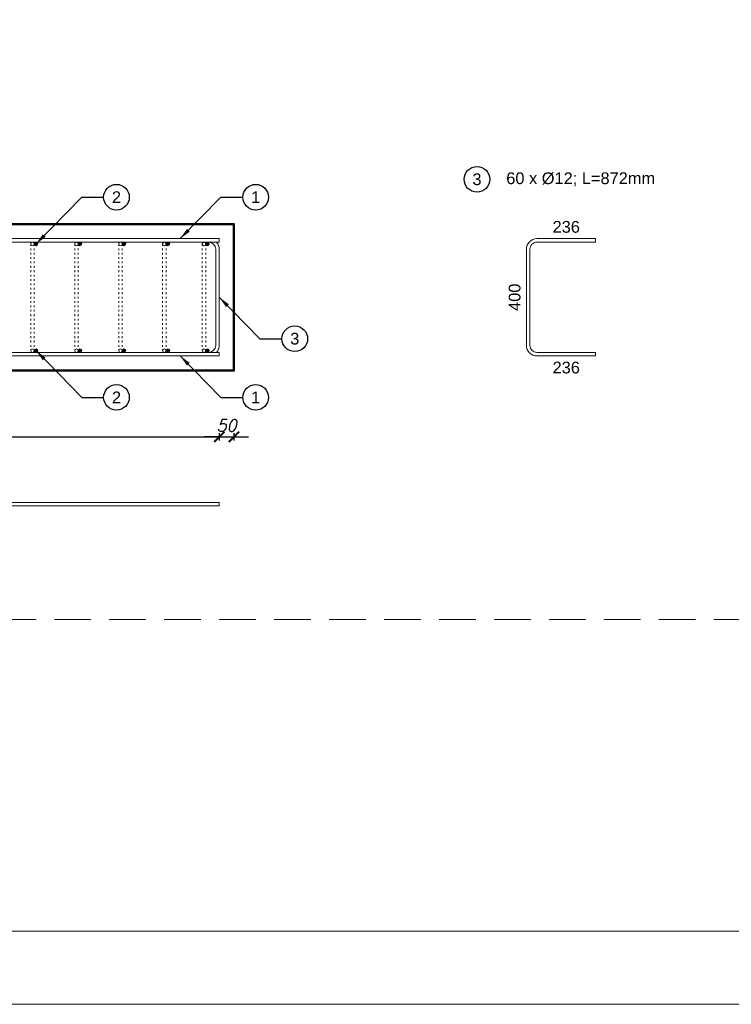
# Model space of a CAD drawing. Header units: millimetres. Extents: x 1814 to 94182, y 11562 to 49454.
# Tile 69 of 143: x 11431 to 11916, y 20272 to 20944. Entities that reach past the tile are written whole.
import ezdxf

# ---------------------------------------------------------------- set-up
doc = ezdxf.new("R2010")
doc.units = ezdxf.units.MM
doc.linetypes.add('ACAD_ISO03W100', pattern=[30, 12, -18])
doc.linetypes.add('DASHED', pattern=[0.75, 0.5, -0.25])
doc.layers.add('odnośnik', color=140, linetype='Continuous')
doc.layers.add('opis', color=50, linetype='Continuous')
doc.layers.add('pomoc', color=210, linetype='Continuous', lineweight=9, plot=False)
for name, color, linetype, lineweight in [('ramka', 84, 'Continuous', 15), ('widok 0.15', 150, 'Continuous', 15), ('wymiar', 135, 'Continuous', 9), ('zbrojenie', 123, 'Continuous', 9), ('ściany', 7, 'Continuous', 50)]:
    doc.layers.add(name, color=color, linetype=linetype, lineweight=lineweight)
doc.styles.add('Opisowy', font='arial.ttf')
doc.styles.get("Standard").update_dxf_attribs({"font": 'arial.ttf'})
doc.styles.add('WYMIARY', font='simplex.shx', dxfattribs={"oblique": 15})
doc.dimstyles.new('1-25 stopy', dxfattribs={"dimscale": 25, "dimtxt": 0.32, "dimasz": 0.4, "dimexe": 0.1, "dimexo": 0.1, "dimgap": 0.15, "dimtad": 1, "dimdec": 0, "dimlfac": 5, "dimrnd": 0.01, "dimzin": 9, "dimtxsty": 'WYMIARY', "dimblk": 'ARCHTICK', "dimcen": 0.4, "dimdle": 0.15, "dimadec": 1, "dimazin": 1, "dimtfac": 1, "dimtdec": 0, "dimtix": 1, "dimtmove": 2, "dimatfit": 3, "dimldrblk": 'ARCHTICK', "dimfxl": 0, "dimarcsym": 0})
doc.dimstyles.new('skala 1-100', dxfattribs={"dimtxt": 16, "dimasz": 1, "dimexe": 1.25, "dimexo": 0.625, "dimgap": 5, "dimtad": 1, "dimdec": 1, "dimrnd": 0.1, "dimdsep": 46, "dimtxsty": 'Standard', "dimblk": 'strzałka', "dimcen": -5, "dimse1": 1, "dimse2": 1, "dimazin": 0, "dimtfac": 1, "dimtdec": 1, "dimtix": 1, "dimtmove": 1, "dimatfit": 3, "dimfxl": 0, "dimtolj": 1, "dimarcsym": 0})

# ---------------------------------------------------------------- blocks, each defined once
blk = doc.blocks.new('_ARCHTICK')
at = {"color": 0, "linetype": 'ByBlock', "lineweight": -2}
blk.add_solid([(0.398, 0.309), (0.309, 0.398), (-0.309, -0.398), (-0.398, -0.309)], dxfattribs=at)
blk = doc.blocks.new('*D1851')
at = {"layer": 'Defpoints', "color": 0}
for p in [(10986.8, 20714.59), (11566.8, 20714.59), (11566.8, 20659.34)]:
    blk.add_point(p, dxfattribs=at)
at = {"layer": 'wymiar', "color": 0, "lineweight": -2}
for p, q in [((10983.05, 20659.34), (11570.55, 20659.34)), ((10986.8, 20661.84), (10986.8, 20656.84)), ((11566.8, 20661.84), (11566.8, 20656.84))]:
    blk.add_line(p, q, dxfattribs=at)
at = {"layer": 'wymiar', "color": 0, "lineweight": -2, "xscale": 10, "yscale": 10, "zscale": 10, "rotation": 180}
blk.add_blockref('_ARCHTICK', (10986.8, 20659.34), dxfattribs=at)
at = {"layer": 'wymiar', "color": 0, "lineweight": -2, "xscale": 10, "yscale": 10, "zscale": 10}
blk.add_blockref('_ARCHTICK', (11566.8, 20659.34), dxfattribs=at)
at = {"layer": 'wymiar', "color": 0, "insert": (11276.8, 20667.09), "char_height": 8, "attachment_point": 5, "style": 'WYMIARY'}
blk.add_mtext('2900', dxfattribs=at)
blk = doc.blocks.new('*D1852')
at = {"layer": 'Defpoints', "color": 0}
for p in [(11566.8, 20714.59), (11576.8, 20704.59), (11576.8, 20659.34)]:
    blk.add_point(p, dxfattribs=at)
at = {"layer": 'wymiar', "color": 0, "lineweight": -2}
for p, q in [((11566.8, 20659.34), (11556.8, 20659.34)), ((11566.8, 20661.84), (11566.8, 20656.84)), ((11566.8, 20659.34), (11576.8, 20659.34)), ((11576.8, 20661.84), (11576.8, 20656.84)), ((11576.8, 20659.34), (11586.8, 20659.34))]:
    blk.add_line(p, q, dxfattribs=at)
at = {"layer": 'wymiar', "color": 0, "lineweight": -2, "xscale": 10, "yscale": 10, "zscale": 10}
blk.add_blockref('_ARCHTICK', (11566.8, 20659.34), dxfattribs=at)
at = {"layer": 'wymiar', "color": 0, "lineweight": -2, "xscale": 10, "yscale": 10, "zscale": 10, "rotation": 180}
blk.add_blockref('_ARCHTICK', (11576.8, 20659.34), dxfattribs=at)
at = {"layer": 'wymiar', "color": 0, "insert": (11571.8, 20667.09), "char_height": 8, "attachment_point": 5, "style": 'WYMIARY'}
blk.add_mtext('50', dxfattribs=at)
blk = doc.blocks.new('strzałka')
for p, q in [((0, 9), (0, -9)), ((-9, 0), (9, 0))]:
    blk.add_line(p, q)
at = {"const_width": 1}
blk.add_lwpolyline([(-4.243, -4.243), (4.243, 4.243)], dxfattribs=at)

msp = doc.modelspace()

# ---------------------------------------------------------------- hatches: boundary and pattern name
at = {"layer": 'zbrojenie'}
h = msp.add_hatch(color=256, dxfattribs=at)
h.dxf.hatch_style = 1
h.paths.add_polyline_path([(11443.004, 20790.987, 1), (11440.604, 20790.987, 1)])
h = msp.add_hatch(color=256, dxfattribs=at)
h.dxf.hatch_style = 1
h.paths.add_polyline_path([(11473.004, 20790.987, 1), (11470.604, 20790.987, 1)])
h = msp.add_hatch(color=256, dxfattribs=at)
h.dxf.hatch_style = 1
h.paths.add_polyline_path([(11503.004, 20790.987, 1), (11500.604, 20790.987, 1)])
h = msp.add_hatch(color=256, dxfattribs=at)
h.dxf.hatch_style = 1
h.paths.add_polyline_path([(11533.004, 20790.987, 1), (11530.604, 20790.987, 1)])
h = msp.add_hatch(color=256, dxfattribs=at)
h.dxf.hatch_style = 1
h.paths.add_polyline_path([(11560.004, 20790.987, 1), (11557.604, 20790.987, 1)])
h = msp.add_hatch(color=256, dxfattribs=at)
h.dxf.hatch_style = 1
h.paths.add_polyline_path([(11443.004, 20718.187, -1), (11440.604, 20718.187, -1)])
h = msp.add_hatch(color=256, dxfattribs=at)
h.dxf.hatch_style = 1
h.paths.add_polyline_path([(11473.004, 20718.187, -1), (11470.604, 20718.187, -1)])
h = msp.add_hatch(color=256, dxfattribs=at)
h.dxf.hatch_style = 1
h.paths.add_polyline_path([(11503.004, 20718.187, -1), (11500.604, 20718.187, -1)])
h = msp.add_hatch(color=256, dxfattribs=at)
h.dxf.hatch_style = 1
h.paths.add_polyline_path([(11533.004, 20718.187, -1), (11530.604, 20718.187, -1)])
h = msp.add_hatch(color=256, dxfattribs=at)
h.dxf.hatch_style = 1
h.paths.add_polyline_path([(11560.004, 20718.187, -1), (11557.604, 20718.187, -1)])

# ---------------------------------------------------------------- linework, layer by layer
at = {"layer": 'odnośnik'}
for centre in [(11742.626, 20835.078), (11496.705, 20822.891), (11591.669, 20822.891), (11618.34, 20726.284), (11496.705, 20686.284), (11591.669, 20686.284)]:
    msp.add_circle(centre, 8.75, dxfattribs=at)
at = {"layer": 'pomoc'}
msp.add_lwpolyline([(9216.804, 22372.087), (12966.804, 22372.087), (12966.804, 20272.087), (9216.804, 20272.087)], close=True, dxfattribs=at)
at = {"layer": 'ramka', "linetype": 'Continuous'}
msp.add_line((12916.804, 20322.087), (9216.804, 20322.087), dxfattribs=at)
at = {"layer": 'ramka', "linetype": 'DASHED', "ltscale": 50}
msp.add_lwpolyline([(10816.804, 20534.587), (12416.804, 20534.587), (12416.804, 22109.587), (10816.804, 22109.587)], close=True, dxfattribs=at)
at = {"layer": 'widok 0.15', "linetype": 'ACAD_ISO03W100', "ltscale": 0.1}
for p, q in [((11438.204, 20790.987), (11438.204, 20718.187)), ((11440.604, 20790.987), (11440.604, 20718.187)), ((11468.204, 20790.987), (11468.204, 20718.187)), ((11470.604, 20790.987), (11470.604, 20718.187)), ((11498.204, 20790.987), (11498.204, 20718.187)), ((11500.604, 20790.987), (11500.604, 20718.187)), ((11528.204, 20790.987), (11528.204, 20718.187)), ((11530.604, 20790.987), (11530.604, 20718.187)), ((11555.204, 20790.987), (11555.204, 20718.187)), ((11557.604, 20790.987), (11557.604, 20718.187))]:
    msp.add_line(p, q, dxfattribs=at)
at = {"layer": 'widok 0.15'}
for p, q in [((11564.404, 20787.387), (11564.404, 20721.787)), ((11566.804, 20787.387), (11566.804, 20721.787))]:
    msp.add_line(p, q, dxfattribs=at)
for centre in [(11439.404, 20790.987), (11469.404, 20790.987), (11499.404, 20790.987), (11529.404, 20790.987), (11556.404, 20790.987), (11439.404, 20718.187), (11469.404, 20718.187), (11499.404, 20718.187), (11529.404, 20718.187), (11556.404, 20718.187)]:
    msp.add_circle(centre, 1.2, dxfattribs=at)
for centre, radius, start, end in [((11559.604, 20787.387), 4.8, 0, 90), ((11559.604, 20787.387), 7.2, 0, 41.810315), ((11559.604, 20721.787), 4.8, 270, 0), ((11559.604, 20721.787), 7.2, 318.189685, 0)]:
    msp.add_arc(centre, radius, start, end, dxfattribs=at)
at = {"layer": 'zbrojenie'}
for points in [[(11365.204, 20794.587), (11566.804, 20794.587), (11566.804, 20792.187), (11365.204, 20792.187)], [(11358.004, 20714.587), (11566.804, 20714.587), (11566.804, 20716.987), (11363.371, 20716.987)]]:
    msp.add_lwpolyline(points, dxfattribs=at)
msp.add_lwpolyline([(11783.549, 20792.187, 0.4142136), (11778.749, 20787.387), (11778.749, 20721.787, 0.4142136), (11783.549, 20716.987), (11823.549, 20716.987), (11823.549, 20714.587), (11783.549, 20714.587, -0.4142136), (11776.349, 20721.787), (11776.349, 20787.387, -0.4142136), (11783.549, 20794.587), (11823.549, 20794.587), (11823.549, 20792.187)], format="xyb", close=True, dxfattribs=at)
msp.add_lwpolyline([(10986.804, 20612.187), (11566.804, 20612.187), (11566.804, 20614.587), (10986.804, 20614.587)], close=True, dxfattribs=at)
for centre in [(11441.804, 20790.987), (11471.804, 20790.987), (11501.804, 20790.987), (11531.804, 20790.987), (11558.804, 20790.987), (11441.804, 20718.187), (11471.804, 20718.187), (11501.804, 20718.187), (11531.804, 20718.187), (11558.804, 20718.187)]:
    msp.add_circle(centre, 1.2, dxfattribs=at)
at = {"layer": 'ściany'}
msp.add_lwpolyline([(11176.804, 20804.587), (10976.804, 20804.587), (10976.804, 20704.587), (11576.804, 20704.587), (11576.804, 20804.587), (11376.804, 20804.587)], dxfattribs=at)

# ---------------------------------------------------------------- texts
at = {"layer": 'opis', "char_height": 8, "style": 'Opisowy'}
for s, width, heights, insert, attachment_point in [('3', 17.26219, [8.766], (11742.624, 20835.076), 5), ('\\pt104;60 x Ø12; L=872mm', 194.85264, [39.843], (11762.626, 20835.078), 4), ('2', 17.26219, [8.766], (11496.703, 20822.892), 5), ('1', 17.26219, [8.766], (11591.667, 20822.892), 5), ('236', 56.37214, [8.766], (11803.551, 20802.589), 5), ('3', 17.26219, [8.766], (11618.338, 20726.282), 5), ('236', 56.37214, [8.766], (11803.551, 20706.586), 5), ('2', 17.26219, [8.766], (11496.703, 20686.282), 5), ('1', 17.26219, [8.766], (11591.667, 20686.282), 5)]:
    msp.add_mtext_dynamic_manual_height_columns(s, width=width, gutter_width=20, heights=heights, dxfattribs=dict(at, insert=insert, attachment_point=attachment_point))
at = {"layer": 'opis', "insert": (11768.348, 20754.589), "char_height": 8, "attachment_point": 5, "rotation": 90, "style": 'Opisowy'}
msp.add_mtext_dynamic_manual_height_columns('400', width=56.37214, gutter_width=20, heights=[8.766], dxfattribs=at)

# ---------------------------------------------------------------- dimensions: what is measured, and where the dimension line sits
at = {"layer": 'wymiar'}
for base, p1, p2, picture, middle in [((11566.804, 20659.342), (10986.804, 20714.587), (11566.804, 20714.587), '*D1851', (11276.804, 20667.092)), ((11576.804, 20659.342), (11566.804, 20714.587), (11576.804, 20704.587), '*D1852', (11571.804, 20667.092))]:
    dim = msp.add_linear_dim(base=base, p1=p1, p2=p2, dimstyle='1-25 stopy', dxfattribs=at)
    dim.commit()
    dim.dimension.update_dxf_attribs({"geometry": picture, "text_midpoint": middle})

# ---------------------------------------------------------------- leaders
at = {"layer": 'odnośnik', "ltscale": 0.5}
for points in [[(11441.804, 20790.987), (11472.955, 20822.891), (11487.955, 20822.891)], [(11540.134, 20794.587), (11567.919, 20822.891), (11582.919, 20822.891)], [(11566.804, 20754.587), (11594.59, 20726.284), (11609.59, 20726.284)], [(11441.804, 20718.187), (11472.955, 20686.284), (11487.955, 20686.284)], [(11540.134, 20714.587), (11567.919, 20686.284), (11582.919, 20686.284)]]:
    msp.add_leader(points, dimstyle='skala 1-100', override={"dimasz": 8, "dimtad": 0}, dxfattribs=at)

doc.saveas('drawing.dxf')
